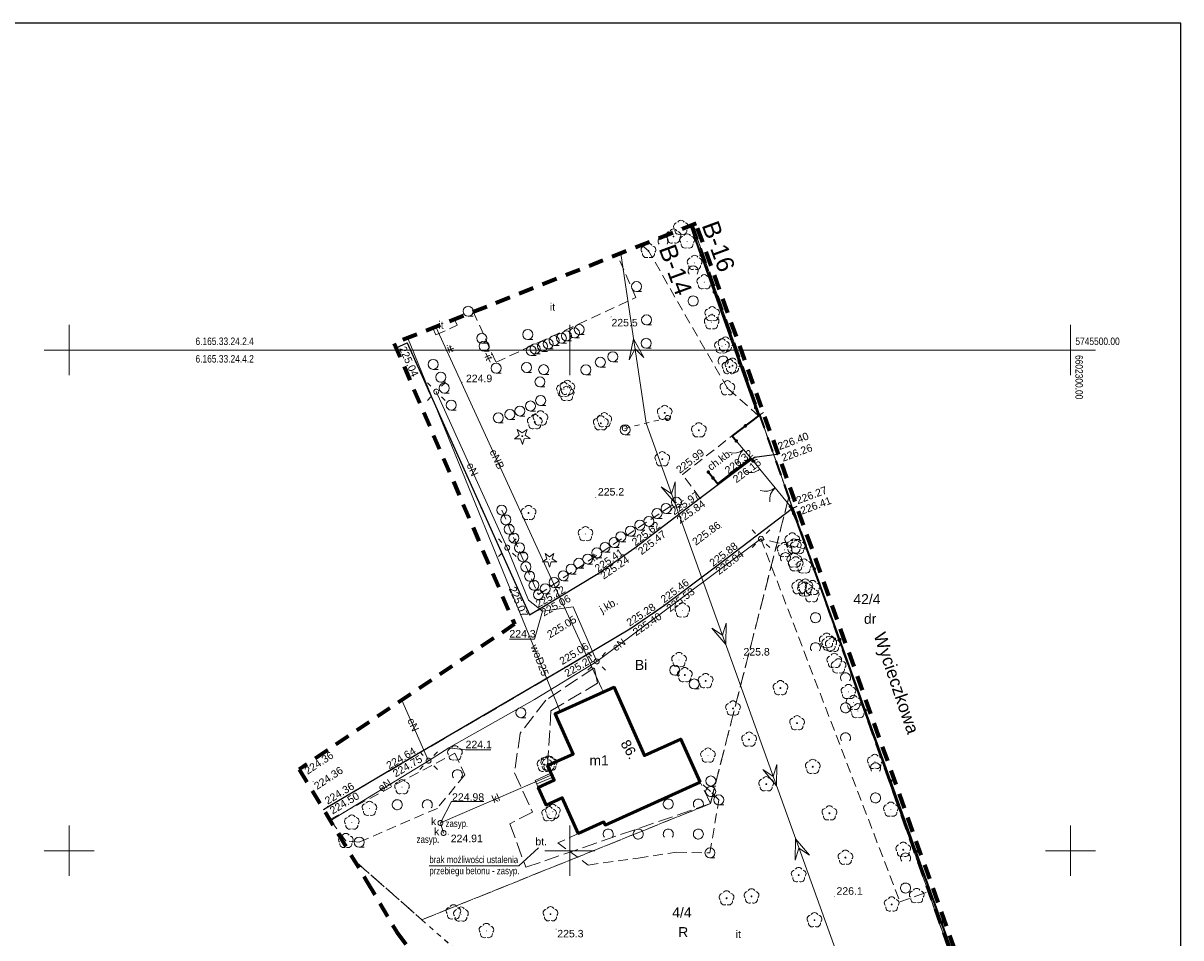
# Model space of a CAD drawing. Extents: x 6602101 to 6602311, y 5745384 to 5745533.
# Tile 3 of 3: x 6602195 to 6602311, y 5745441 to 5745533. Entities that reach past the tile are written whole.
import ezdxf
from ezdxf.enums import TextEntityAlignment as Align

# ---------------------------------------------------------------- set-up
doc = ezdxf.new("R2010")
doc.units = 0
for name, pattern in [('1', [0]), ('PRZER1-1', [1, 0.5, -0.5]), ('PRZER2-1', [1.5, 1, -0.5]), ('PRZER3-1', [2, 1.5, -0.5]), ('PRZER3-2', [2.5, 1.5, -1])]:
    doc.linetypes.add(name, pattern=pattern)
doc.layers.get('0').update_dxf_attribs({"linetype": 'CONTINUOUS'})
for name, color, linetype, lineweight in [('drzewo młode iglaste symbol', 140, 'CONTINUOUS', 18), ('drzewo młode liściaste symbol', 140, 'CONTINUOUS', 18), ('drzewo owocowe symbol', 230, 'CONTINUOUS', 18), ('GELULI_O', 7, 'CONTINUOUS', 18), ('GESBZO', 7, 'CONTINUOUS', 50), ('GESBZO_O', 7, 'CONTINUOUS', 50), ('GESDZI', 7, 'CONTINUOUS', 18), ('GESDZI_O', 7, 'CONTINUOUS', 18), ('GESJOB', 7, 'CONTINUOUS', 35), ('GESJOB_O', 7, 'CONTINUOUS', 35), ('GESKKL', 82, 'CONTINUOUS', 18), ('GESSCH', 7, 'CONTINUOUS', 18), ('GESUZY', 96, 'CONTINUOUS', 18), ('GESUZY_O', 96, 'CONTINUOUS', 18), ('GSLKBR', 7, 'CONTINUOUS', 18), ('GSLKFU', 7, 'CONTINUOUS', 18), ('GSLKOG', 7, 'CONTINUOUS', 35), ('GSLKRW', 7, 'CONTINUOUS', 25), ('GSLTZI', 7, 'CONTINUOUS', 18), ('GSLTZI_O', 7, 'CONTINUOUS', 18), ('GSPRDI', 96, 'CONTINUOUS', 18), ('GSPRDL', 96, 'CONTINUOUS', 18), ('GSPTZI_O', 7, 'CONTINUOUS', 18), ('GSPWPN', 7, 'CONTINUOUS', 13), ('GSPWPN_O', 7, 'CONTINUOUS', 13), ('GSPWPS', 7, 'CONTINUOUS', 13), ('GSPWPS_O', 7, 'CONTINUOUS', 13), ('GSSKOA', 7, 'CONTINUOUS', 18), ('GSSKOA_O', 7, 'CONTINUOUS', 18), ('GSSKOD', 7, 'CONTINUOUS', 18), ('GSSKOD_O', 7, 'CONTINUOUS', 18), ('GSSOTW', 7, 'CONTINUOUS', 18), ('GSSOTW_O', 7, 'CONTINUOUS', 18), ('GSSTZI', 7, 'CONTINUOUS', 18), ('GSSTZI_O', 7, 'CONTINUOUS', 18), ('GSSZAD', 7, 'CONTINUOUS', 18), ('GULEPR', 1, 'CONTINUOUS', 18), ('GULEPR_O', 1, 'CONTINUOUS', 18), ('GULKPR', 36, 'CONTINUOUS', 18), ('GULKPR_O', 36, 'CONTINUOUS', 18), ('GULWPR', 5, 'CONTINUOUS', 18), ('GULWPR_O', 5, 'CONTINUOUS', 18), ('GUPELA', 7, 'CONTINUOUS', 18), ('GUPISN', 7, 'CONTINUOUS', 18), ('GUPIWZ', 7, 'CONTINUOUS', 18), ('GUPIWZ_O', 7, 'CONTINUOUS', 18), ('GUPKSD', 36, 'CONTINUOUS', 18), ('GUPPRZ_O', 7, 'CONTINUOUS', 18), ('krzew symbol', 42, 'CONTINUOUS', 18), ('Podzial_sekcyjny_godla', 7, 'CONTINUOUS', 15), ('Podzial_sekcyjny_krzyze', 7, '1', 15), ('Podzial_sekcyjny_podstawowy', 7, '1', 15), ('zakres', 92, 'PRZER3-2', 100), ('zasyp.', 7, 'CONTINUOUS', 0)]:
    doc.layers.add(name, color=color, linetype=linetype, lineweight=lineweight)
doc.layers.add('ramka', color=255, linetype='CONTINUOUS', plot=False)
doc.styles.add('Arial', font='arial.ttf')

# ---------------------------------------------------------------- blocks, each defined once
blk = doc.blocks.new('D_GSPWPN1')
blk.add_hatch(color=0).paths.add_polyline_path([(-0.045, 0), (-0.043467, -0.011647), (-0.038971, -0.0225), (-0.03182, -0.03182), (-0.0225, -0.038971), (-0.011647, -0.043467), (0, -0.045), (0.011647, -0.043467), (0.0225, -0.038971), (0.03182, -0.03182), (0.038971, -0.0225), (0.043467, -0.011647), (0.045, 0), (0.043467, 0.011647), (0.038971, 0.0225), (0.03182, 0.03182), (0.0225, 0.038971), (0.011647, 0.043467), (0, 0.045), (-0.011647, 0.043467), (-0.0225, 0.038971), (-0.03182, 0.03182), (-0.038971, 0.0225), (-0.043467, 0.011647)])
blk = doc.blocks.new('D_GSPWPS1')
blk.add_hatch(color=0).paths.add_polyline_path([(-0.045, 0), (-0.043467, -0.011647), (-0.038971, -0.0225), (-0.03182, -0.03182), (-0.0225, -0.038971), (-0.011647, -0.043467), (0, -0.045), (0.011647, -0.043467), (0.0225, -0.038971), (0.03182, -0.03182), (0.038971, -0.0225), (0.043467, -0.011647), (0.045, 0), (0.043467, 0.011647), (0.038971, 0.0225), (0.03182, 0.03182), (0.0225, 0.038971), (0.011647, 0.043467), (0, 0.045), (-0.011647, 0.043467), (-0.0225, 0.038971), (-0.03182, 0.03182), (-0.038971, 0.0225), (-0.043467, 0.011647)])
blk = doc.blocks.new('D_GSPRDL1')
blk.add_hatch(color=0).paths.add_polyline_path([(0, -0.045), (0.013906, -0.042798), (0.02645, -0.036406), (0.036406, -0.02645), (0.042798, -0.013906), (0.045, 0), (0.042798, 0.013906), (0.036406, 0.02645), (0.02645, 0.036406), (0.013906, 0.042798), (0, 0.045), (-0.013906, 0.042798), (-0.02645, 0.036406), (-0.036406, 0.02645), (-0.042798, 0.013906), (-0.045, 0), (-0.042798, -0.013906), (-0.036406, -0.02645), (-0.02645, -0.036406), (-0.013906, -0.042798)])
at = {"color": 0}
for points in [[(-0.635969, -0.134326), (-0.70458, -0.024001), (-0.731429, 0.103115), (-0.713292, 0.231763), (-0.652348, 0.346501), (-0.55591, 0.433559), (-0.435555, 0.482485)], [(-0.324277, 0.563333), (-0.240553, 0.662679), (-0.127956, 0.727494), (0, 0.75), (0.127956, 0.727494), (0.240553, 0.662679), (0.324277, 0.563333)], [(0.435555, 0.482485), (0.55591, 0.433559), (0.652348, 0.346501), (0.713292, 0.231763), (0.731429, 0.103115), (0.70458, -0.024001), (0.635969, -0.134326)], [(-0.068773, -0.646351), (-0.194901, -0.677512), (-0.324092, -0.663766), (-0.440839, -0.606763), (-0.531129, -0.513345), (-0.584125, -0.394725), (-0.593465, -0.265141)], [(0.593465, -0.265141), (0.584125, -0.394725), (0.531129, -0.513345), (0.440839, -0.606763), (0.324092, -0.663766), (0.194901, -0.677512), (0.068773, -0.646351)]]:
    blk.add_lwpolyline(points, dxfattribs=at)
blk = doc.blocks.new('D_GSPRDI1')
blk.add_hatch(color=0).paths.add_polyline_path([(0, -0.045), (0.013906, -0.042798), (0.02645, -0.036406), (0.036406, -0.02645), (0.042798, -0.013906), (0.045, 0), (0.042798, 0.013906), (0.036406, 0.02645), (0.02645, 0.036406), (0.013906, 0.042798), (0, 0.045), (-0.013906, 0.042798), (-0.02645, 0.036406), (-0.036406, 0.02645), (-0.042798, 0.013906), (-0.045, 0), (-0.042798, -0.013906), (-0.036406, -0.02645), (-0.02645, -0.036406), (-0.013906, -0.042798)])
at = {"color": 0}
blk.add_lwpolyline([(0.272471, 0.088531), (0.713338, -0.231778), (0.168396, -0.231778), (0, -0.750048), (-0.168396, -0.231778), (-0.713338, -0.231778), (-0.272471, 0.088531), (-0.440867, 0.606801), (0, 0.286493), (0.440867, 0.606801)], close=True, dxfattribs=at)
blk = doc.blocks.new('D_GSSZAD1')
at = {"color": 0}
blk.add_lwpolyline([(0.5, 0), (0.490964, 0.094626), (0.464184, 0.185831), (0.420627, 0.27032), (0.361867, 0.34504), (0.290028, 0.407288), (0.207708, 0.454816), (0.117879, 0.485906), (0.023791, 0.499434), (-0.071157, 0.494911), (-0.163534, 0.4725), (-0.25, 0.433013), (-0.32743, 0.377875), (-0.393027, 0.309079), (-0.444418, 0.229113), (-0.479746, 0.140866), (-0.497736, 0.047528), (-0.497736, -0.047528), (-0.479746, -0.140866), (-0.444418, -0.229113), (-0.393027, -0.309079), (-0.32743, -0.377875), (-0.25, -0.433013), (-0.163534, -0.4725), (-0.071157, -0.494911), (0.023791, -0.499434), (0.117879, -0.485906), (0.207708, -0.454816), (0.290028, -0.407288), (0.361867, -0.34504), (0.420627, -0.27032), (0.464184, -0.185831), (0.490964, -0.094626)], close=True, dxfattribs=at)
blk = doc.blocks.new('D_GSSZAD2')
at = {"color": 0}
blk.add_lwpolyline([(-0.390312, -0.3125), (-0.445567, -0.226869), (-0.482312, -0.131814), (-0.49902, -0.031282), (-0.494998, 0.070549), (-0.470412, 0.169449), (-0.426283, 0.26131), (-0.364446, 0.342315), (-0.287468, 0.409099), (-0.198548, 0.458889), (-0.10138, 0.489614), (0, 0.5), (0.10138, 0.489614), (0.198548, 0.458889), (0.287468, 0.409099), (0.364446, 0.342315), (0.426283, 0.26131), (0.470412, 0.169449), (0.494998, 0.070549), (0.49902, -0.031282), (0.482312, -0.131814), (0.445567, -0.226869), (0.390312, -0.3125)], dxfattribs=at)
blk = doc.blocks.new('D_GUPIWZ1_1')
at = {"color": 0}
blk.add_lwpolyline([(0, 0.25), (0.064705, 0.241481), (0.125, 0.216506), (0.176777, 0.176777), (0.216506, 0.125), (0.241481, 0.064705), (0.25, 0), (0.241481, -0.064705), (0.216506, -0.125), (0.176777, -0.176777), (0.125, -0.216506), (0.064705, -0.241481), (0, -0.25), (-0.064705, -0.241481), (-0.125, -0.216506), (-0.176777, -0.176777), (-0.216506, -0.125), (-0.241481, -0.064705), (-0.25, 0), (-0.241481, 0.064705), (-0.216506, 0.125), (-0.176777, 0.176777), (-0.125, 0.216506), (-0.064705, 0.241481)], close=True, dxfattribs=at)
blk = doc.blocks.new('D_GUPISN1')
at = {"color": 0}
blk.add_lwpolyline([(0, 0.25), (0.064705, 0.241481), (0.125, 0.216506), (0.176777, 0.176777), (0.216506, 0.125), (0.241481, 0.064705), (0.25, 0), (0.241481, -0.064705), (0.216506, -0.125), (0.176777, -0.176777), (0.125, -0.216506), (0.064705, -0.241481), (0, -0.25), (-0.064705, -0.241481), (-0.125, -0.216506), (-0.176777, -0.176777), (-0.216506, -0.125), (-0.241481, -0.064705), (-0.25, 0), (-0.241481, 0.064705), (-0.216506, 0.125), (-0.176777, 0.176777), (-0.125, 0.216506), (-0.064705, 0.241481)], close=True, dxfattribs=at)
blk = doc.blocks.new('D_GUPKSD1_1')
at = {"color": 0}
blk.add_lwpolyline([(0, 0.25), (0.064705, 0.241481), (0.125, 0.216506), (0.176777, 0.176777), (0.216506, 0.125), (0.241481, 0.064705), (0.25, 0), (0.241481, -0.064705), (0.216506, -0.125), (0.176777, -0.176777), (0.125, -0.216506), (0.064705, -0.241481), (0, -0.25), (-0.064705, -0.241481), (-0.125, -0.216506), (-0.176777, -0.176777), (-0.216506, -0.125), (-0.241481, -0.064705), (-0.25, 0), (-0.241481, 0.064705), (-0.216506, 0.125), (-0.176777, 0.176777), (-0.125, 0.216506), (-0.064705, 0.241481)], close=True, dxfattribs=at)
blk = doc.blocks.new('D_GUPELA2')
blk.add_hatch(color=0).paths.add_polyline_path([(-0.001087, 0.044987), (0.011881, 0.043403), (0.021281, 0.03965), (0.030065, 0.033482), (0.038133, 0.023893), (0.043117, 0.012881), (0.044986, 0.001113), (0.044323, -0.007777), (0.040557, -0.019497), (0.033417, -0.030138), (0.024849, -0.037517), (0.013788, -0.042836), (0.002013, -0.044955), (-0.00982, -0.043916), (-0.020466, -0.040077), (-0.029541, -0.033946), (-0.036867, -0.025804), (-0.04187, -0.01649), (-0.04461, -0.005909), (-0.044532, 0.006476), (-0.041285, 0.017903), (-0.034764, 0.028574), (-0.024479, 0.03776), (-0.013449, 0.042943)])
at = {"color": 0}
for points in [[(-0.883883, 0.883883), (-0.53033, 0.53033)], [(0.883883, 0.883883), (0.53033, 0.53033)], [(-0.883883, -0.883883), (-0.53033, -0.53033)], [(0.883883, -0.883883), (0.53033, -0.53033)]]:
    blk.add_lwpolyline(points, dxfattribs=at)
blk = doc.blocks.new('D_GUPELA1')
at = {"color": 0}
blk.add_lwpolyline([(0, 0.25), (0.064705, 0.241481), (0.125, 0.216506), (0.176777, 0.176777), (0.216506, 0.125), (0.241481, 0.064705), (0.25, 0), (0.241481, -0.064705), (0.216506, -0.125), (0.176777, -0.176777), (0.125, -0.216506), (0.064705, -0.241481), (0, -0.25), (-0.064705, -0.241481), (-0.125, -0.216506), (-0.176777, -0.176777), (-0.216506, -0.125), (-0.241481, -0.064705), (-0.25, 0), (-0.241481, 0.064705), (-0.216506, 0.125), (-0.176777, 0.176777), (-0.125, 0.216506), (-0.064705, 0.241481)], close=True, dxfattribs=at)
blk = doc.blocks.new('D_GSLKOG1')
blk.add_hatch(color=0).paths.add_polyline_path([(-0.175, 0), (-0.169037, -0.045293), (-0.151554, -0.0875), (-0.123744, -0.123744), (-0.0875, -0.151554), (-0.045293, -0.169037), (0, -0.175), (0.045293, -0.169037), (0.0875, -0.151554), (0.123744, -0.123744), (0.151554, -0.0875), (0.169037, -0.045293), (0.175, 0), (0.169037, 0.045293), (0.151554, 0.0875), (0.123744, 0.123744), (0.0875, 0.151554), (0.045293, 0.169037), (0, 0.175), (-0.045293, 0.169037), (-0.0875, 0.151554), (-0.123744, 0.123744), (-0.151554, 0.0875), (-0.169037, 0.045293)])
blk = doc.blocks.new('D_GSLKBR1')
at = {"color": 0}
for points in [[(1.299038, 0.75), (1.06066, 0.43934), (0.75, 0.200962), (0.388229, 0.051111), (0, 0)], [(0, 0), (0.388229, -0.051111), (0.75, -0.200962), (1.06066, -0.43934), (1.299038, -0.75)]]:
    blk.add_lwpolyline(points, dxfattribs=at)
blk = doc.blocks.new('D_KOLO')
blk.add_hatch(color=0).paths.add_polyline_path([(-0.175, 0), (-0.169037, -0.045293), (-0.151554, -0.0875), (-0.123744, -0.123744), (-0.0875, -0.151554), (-0.045293, -0.169037), (0, -0.175), (0.045293, -0.169037), (0.0875, -0.151554), (0.123744, -0.123744), (0.151554, -0.0875), (0.169037, -0.045293), (0.175, 0), (0.169037, 0.045293), (0.151554, 0.0875), (0.123744, 0.123744), (0.0875, 0.151554), (0.045293, 0.169037), (0, 0.175), (-0.045293, 0.169037), (-0.0875, 0.151554), (-0.123744, 0.123744), (-0.151554, 0.0875), (-0.169037, 0.045293)])
blk = doc.blocks.new('D_GSLKFU1')
at = {"color": 0}
blk.add_lwpolyline([(0, 0), (-0.012833, -0.195789), (-0.051111, -0.388229), (-0.114181, -0.574025), (-0.200962, -0.75), (-0.30997, -0.913142), (-0.43934, -1.06066), (-0.586858, -1.19003), (-0.75, -1.299038)], dxfattribs=at)
blk = doc.blocks.new('D_SUEP3')
at = {"color": 0}
blk.add_lwpolyline([(0, 0), (-1, -0.75), (1, 0), (-1, 0.75)], close=True, dxfattribs=at)
blk = doc.blocks.new('DLI')
at = {"linetype": 'Continuous'}
h = blk.add_hatch(color=256, dxfattribs=at)
h.dxf.hatch_style = 1
edge = h.paths.add_edge_path()
edge.add_arc((0, 0), 0.045, 0, 360)
blk.add_circle((0, 0), 0.045, dxfattribs=at)
for centre, start, end in [((-0.36, 0.12), 102.1445, 221.86), ((0, 0.38), 30.1401, 149.8599), ((0.36, 0.12), 318.14, 77.8555), ((-0.22, -0.3), 174.1482, 293.8542), ((0.22, -0.3), 246.1458, 5.8518)]:
    blk.add_arc(centre, 0.375, start, end, dxfattribs=at)
blk = doc.blocks.new('DIG')
h = blk.add_hatch(color=256)
h.dxf.hatch_style = 1
edge = h.paths.add_edge_path()
edge.add_arc((0, 0), 0.045, 0, 360)
at = {"linetype": 'Continuous'}
for p, q in [((-0.78225, -0.26495), (-0.3012, 0.09375)), ((-0.3012, 0.09375), (-0.4937, 0.6621)), ((-0.4937, 0.6621), (-0.0039, 0.31545)), ((-0.0039, 0.31545), (0.4771, 0.67415)), ((0.4771, 0.67415), (0.2988, 0.1012)), ((0.2988, 0.1012), (0.7886, -0.24545)), ((-0.18225, -0.2575), (-0.78225, -0.26495)), ((0.01025, -0.82585), (-0.18225, -0.2575)), ((0.1886, -0.2529), (0.01025, -0.82585)), ((0.7886, -0.24545), (0.1886, -0.2529))]:
    blk.add_line(p, q, dxfattribs=at)
blk.add_circle((0, 0), 0.045, dxfattribs=at)
blk = doc.blocks.new('LZA1')
at = {"linetype": 'Continuous'}
blk.add_line((0, -0.5), (0.5, -0.5), dxfattribs=at)
blk.add_circle((0, 0), 0.5, dxfattribs=at)

msp = doc.modelspace()

# ---------------------------------------------------------------- linework, layer by layer
at = {"layer": 'GESBZO', "color": 18, "linetype": 'Continuous', "lineweight": 50, "elevation": 10.18}
msp.add_lwpolyline([(6602263.03, 5745456.86), (6602253.54, 5745452.56), (6602253.4, 5745452.88), (6602250.85, 5745451.72), (6602249.24, 5745455.28), (6602247.64, 5745454.56), (6602246.85, 5745456.32), (6602248.44, 5745457.03), (6602247.78, 5745458.51), (6602250.35, 5745459.64), (6602248.53, 5745463.68), (6602254.43, 5745466.32), (6602257.45, 5745459.5), (6602261.09, 5745461.15)], close=True, dxfattribs=at)
at = {"layer": 'GESDZI', "color": 7, "linetype": 'Continuous', "lineweight": 18, "elevation": 10.22}
for points in [[(6602295.45, 5745418.66), (6602262.24, 5745512.49)], [(6602262.24, 5745512.49), (6602295.45, 5745418.66)]]:
    msp.add_lwpolyline(points, dxfattribs=at)
at = {"layer": 'GESJOB', "color": 7, "linetype": 'PRZER3-2', "lineweight": 35, "elevation": 10.22}
msp.add_lwpolyline([(6602262.24, 5745512.49), (6602295.45, 5745418.66)], dxfattribs=at)
at = {"layer": 'GESKKL', "color": 82, "linetype": 'PRZER3-1', "lineweight": 18, "elevation": 10.06}
msp.add_lwpolyline([(6602228.56, 5745448.87), (6602228.61, 5745448.92), (6602235.22, 5745443.1), (6602264.04, 5745454.7), (6602271.87, 5745485.27), (6602295.45, 5745418.66)], dxfattribs=at)
at = {"layer": 'GESSCH', "color": 7, "linetype": 'Continuous', "lineweight": 18, "elevation": 10.18}
msp.add_lwpolyline([(6602246.85, 5745456.32), (6602248.44, 5745457.03), (6602248.12, 5745457.75), (6602246.55, 5745457.02)], close=True, dxfattribs=at)
msp.add_lwpolyline([(6602248.3, 5745457.35), (6602246.7, 5745456.67)], dxfattribs=at)
at = {"layer": 'GESUZY', "color": 96, "linetype": 'PRZER1-1', "lineweight": 18, "elevation": 10.08}
for points in [[(6602262.24, 5745512.49), (6602271.87, 5745485.27), (6602264.04, 5745454.7), (6602235.22, 5745443.1), (6602228.61, 5745448.92), (6602228.56, 5745448.87)], [(6602295.45, 5745418.66), (6602271.87, 5745485.27), (6602262.24, 5745512.49)], [(6602265.7, 5745405), (6602263.64, 5745408.4), (6602247.61, 5745432.19), (6602235.22, 5745443.1), (6602264.04, 5745454.7), (6602271.87, 5745485.27), (6602295.45, 5745418.66)], [(6602228.56, 5745448.87), (6602228.61, 5745448.92), (6602235.22, 5745443.1), (6602247.61, 5745432.19), (6602263.64, 5745408.4), (6602265.7, 5745405)]]:
    msp.add_lwpolyline(points, dxfattribs=at)
at = {"layer": 'GSLKBR', "color": 7, "linetype": 'Continuous', "lineweight": 18, "elevation": 10.18}
for points in [[(6602266.63, 5745490.92), (6602268.07, 5745489.19)], [(6602268.97, 5745488.09), (6602272.04, 5745484.39)]]:
    msp.add_lwpolyline(points, dxfattribs=at)
at = {"layer": 'GSLKFU', "color": 7, "linetype": 'Continuous', "lineweight": 18, "elevation": 10.18}
msp.add_lwpolyline([(6602268.3, 5745488.92), (6602268.97, 5745488.09)], dxfattribs=at)
at = {"layer": 'GSLKOG', "color": 7, "linetype": 'Continuous', "lineweight": 35, "elevation": 10.18}
for points in [[(6602263.12, 5745509.47), (6602262.09, 5745512.43)], [(6602263.12, 5745509.47), (6602268.26, 5745495.05), (6602268.86, 5745493.44), (6602266.21, 5745491.43), (6602266.63, 5745490.92)], [(6602263.84, 5745487.81), (6602264.77, 5745486.64), (6602268.07, 5745489.19), (6602268.3, 5745488.92)], [(6602295.7, 5745418.78), (6602288.85, 5745438.03), (6602272.69, 5745482.95), (6602272.04, 5745484.39)]]:
    msp.add_lwpolyline(points, dxfattribs=at)
at = {"layer": 'GSLKRW', "color": 7, "linetype": 'Continuous', "lineweight": 25, "elevation": 10.18}
for points in [[(6602232.65, 5745500.23), (6602233.74, 5745500.72), (6602245.97, 5745473.56), (6602246.86, 5745474.1), (6602252.85, 5745477.67), (6602256.48, 5745480.23), (6602263, 5745485.2), (6602268.46, 5745489.31), (6602270.68, 5745489.6), (6602270.81, 5745489.65)], [(6602272.69, 5745484.36), (6602272.25, 5745484.19), (6602264.28, 5745478.11), (6602259.45, 5745474.49), (6602256.15, 5745472.21), (6602249.57, 5745468.28), (6602234.9, 5745459.69), (6602225.82, 5745454.34), (6602225.4, 5745454.09)]]:
    msp.add_lwpolyline(points, dxfattribs=at)
at = {"layer": 'GSLTZI', "color": 7, "linetype": 'PRZER2-1', "lineweight": 18, "elevation": 10.1}
for points in [[(6602237.64, 5745499.93), (6602238.43, 5745500.2)], [(6602241.63, 5745499.69), (6602242.03, 5745498.79)], [(6602243.2, 5745484.02), (6602246.86, 5745475.57), (6602260.65, 5745484.8)]]:
    msp.add_lwpolyline(points, dxfattribs=at)
at = {"layer": 'GSSKOA', "color": 7, "linetype": 'PRZER3-1', "lineweight": 18, "elevation": 10.18}
for points in [[(6602232.65, 5745500.23), (6602233.74, 5745500.72), (6602245.97, 5745473.56), (6602246.86, 5745474.1), (6602252.85, 5745477.67), (6602256.48, 5745480.23), (6602263, 5745485.2), (6602268.46, 5745489.31), (6602270.68, 5745489.6), (6602270.81, 5745489.65)], [(6602272.69, 5745484.36), (6602272.25, 5745484.19), (6602264.28, 5745478.11), (6602259.45, 5745474.49), (6602256.15, 5745472.21), (6602249.57, 5745468.28), (6602234.9, 5745459.69), (6602225.82, 5745454.34), (6602225.4, 5745454.09)]]:
    msp.add_lwpolyline(points, dxfattribs=at)
at = {"layer": 'GSSKOD', "color": 7, "linetype": 'PRZER2-1', "lineweight": 18, "elevation": 10.18}
msp.add_lwpolyline([(6602270.81, 5745489.65), (6602270.68, 5745489.6), (6602268.46, 5745489.31), (6602263, 5745485.2), (6602261.26, 5745487.58), (6602266.21, 5745491.43), (6602268.86, 5745493.44), (6602269.34, 5745493.75)], dxfattribs=at)
at = {"layer": 'GSSOTW', "color": 7, "linetype": 'PRZER3-1', "lineweight": 18, "elevation": 10.18}
msp.add_lwpolyline([(6602252.45, 5745468.26), (6602247.6, 5745465.03), (6602245.04, 5745461.71), (6602244.48, 5745457.77), (6602246.28, 5745453.85), (6602244.02, 5745452.69), (6602245.61, 5745448.34), (6602264.04, 5745454.7), (6602263.03, 5745456.86), (6602253.54, 5745452.56), (6602253.4, 5745452.88), (6602250.85, 5745451.72), (6602249.24, 5745455.28), (6602247.64, 5745454.56), (6602246.85, 5745456.32), (6602246.55, 5745457.02), (6602248.12, 5745457.75), (6602247.78, 5745458.51), (6602248.12, 5745463.97), (6602252.78, 5745466.73)], close=True, dxfattribs=at)
at = {"layer": 'GSSTZI', "color": 7, "linetype": 'PRZER2-1', "lineweight": 18, "elevation": 10.1}
for points in [[(6602240.35, 5745503.85), (6602242.63, 5745498.78), (6602256.61, 5745505.25), (6602254.75, 5745509.51)], [(6602236.31, 5745502.19), (6602236.63, 5745501.51), (6602238.75, 5745502.47), (6602238.49, 5745503.05)]]:
    msp.add_lwpolyline(points, dxfattribs=at)
at = {"layer": 'GSSZAD', "color": 7, "linetype": 'PRZER2-1', "lineweight": 18, "elevation": 10.1}
msp.add_lwpolyline([(6602262.09, 5745512.43), (6602263.12, 5745509.47), (6602268.26, 5745495.05), (6602268.86, 5745493.44), (6602265.74, 5745496.19), (6602257.86, 5745509.9), (6602257.18, 5745510.48)], dxfattribs=at)
for points in [[(6602273.72, 5745480.08), (6602272.38, 5745480.39), (6602269.09, 5745481.15), (6602282.98, 5745444.89), (6602284.65, 5745445.48), (6602286, 5745445.96)], [(6602238.53, 5745459.73), (6602239.5, 5745457.56), (6602236.77, 5745454.23), (6602228.96, 5745450.85), (6602227.63, 5745450.98), (6602226.04, 5745453.12)], [(6602264.88, 5745455.07), (6602264.07, 5745455.92), (6602263.03, 5745456.86), (6602253.54, 5745452.56), (6602253.4, 5745452.88), (6602250.85, 5745451.72), (6602248.81, 5745450.77), (6602251.85, 5745448.57), (6602256.83, 5745449.27), (6602260.7, 5745449.86), (6602264, 5745449.78)]]:
    msp.add_lwpolyline(points, close=True, dxfattribs=at)
at = {"layer": 'GULEPR', "color": 1, "linetype": 'Continuous', "lineweight": 18, "elevation": 10.14}
for points in [[(6602255.1, 5745509.65), (6602257.63, 5745492.7), (6602285.58, 5745414.95), (6602285.83, 5745414.24)], [(6602253.35, 5745465.84), (6602253.17, 5745466.22), (6602236.61, 5745502.31)], [(6602252.69, 5745468.9), (6602250.33, 5745474.36), (6602247.29, 5745473.92), (6602245.89, 5745475.02), (6602243.75, 5745480.26), (6602236.66, 5745495.85)], [(6602269.09, 5745481.15), (6602252.69, 5745468.9), (6602246.47, 5745465.11), (6602237.92, 5745460.28), (6602235.89, 5745458.99), (6602226.06, 5745452.98)], [(6602235.89, 5745458.99), (6602233.21, 5745465.02)]]:
    msp.add_lwpolyline(points, dxfattribs=at)
at = {"layer": 'GULKPR', "color": 36, "linetype": 'Continuous', "lineweight": 18, "elevation": 10.14}
msp.add_lwpolyline([(6602248.21, 5745457.56), (6602237.08, 5745452.77), (6602237.39, 5745451.76)], dxfattribs=at)
at = {"layer": 'GULWPR', "color": 5, "linetype": 'Continuous', "lineweight": 18, "elevation": 10.14}
msp.add_lwpolyline([(6602249.05, 5745463.91), (6602233.82, 5745501.2)], dxfattribs=at)
at = {"layer": 'GUPISN', "color": 7, "linetype": 'PRZER1-1', "lineweight": 18, "elevation": 10.16}
msp.add_lwpolyline([(6602255.49, 5745492.18), (6602259.77, 5745493.21)], dxfattribs=at)
at = {"layer": 'GUPPRZ_O', "color": 1, "linetype": 'Continuous', "lineweight": 13, "elevation": 10.8, "flags": 128}
for points in [[(6602247.29, 5745473.92), (6602246.49, 5745471.12), (6602243.97, 5745471.12)], [(6602237.92, 5745460.28), (6602239.59, 5745460.06), (6602242.11, 5745460.06)]]:
    msp.add_lwpolyline(points, dxfattribs=at)
at = {"layer": 'GUPPRZ_O', "color": 36, "linetype": 'Continuous', "lineweight": 13}
msp.add_lwpolyline([(6602241.4, 5745454.9), (6602238.2, 5745454.9), (6602237.08, 5745452.77)], dxfattribs=at)
at = {"layer": 'Podzial_sekcyjny_krzyze'}
for p, q in [((6602200, 5745497.5), (6602200, 5745502.5)), ((6602250, 5745497.5), (6602250, 5745502.5)), ((6602300, 5745497.5), (6602300, 5745502.5)), ((6602197.5, 5745500), (6602202.5, 5745500)), ((6602247.5, 5745500), (6602252.5, 5745500)), ((6602297.5, 5745500), (6602302.5, 5745500)), ((6602200, 5745447.5), (6602200, 5745452.5)), ((6602250, 5745447.5), (6602250, 5745452.5)), ((6602300, 5745447.5), (6602300, 5745452.5)), ((6602197.5, 5745450), (6602202.5, 5745450)), ((6602247.5, 5745450), (6602252.5, 5745450)), ((6602297.5, 5745450), (6602302.5, 5745450))]:
    msp.add_line(p, q, dxfattribs=at)
at = {"layer": 'Podzial_sekcyjny_podstawowy'}
msp.add_lwpolyline([(6602200, 5745500), (6602300, 5745500)], dxfattribs=at)
at = {"layer": 'ramka'}
msp.add_lwpolyline([(6602101.03, 5745384.14), (6602311.03, 5745384.14), (6602311.03, 5745532.64), (6602101.03, 5745532.64)], close=True, dxfattribs=at)
at = {"layer": 'zakres', "lineweight": 70, "elevation": 10.04}
msp.add_lwpolyline([(6602296.03, 5745418.93), (6602262.61, 5745512.63), (6602232.46, 5745500.66), (6602244.48, 5745472.61), (6602222.96, 5745458.12), (6602229.77, 5745446.87), (6602232.71, 5745441.86), (6602262.46, 5745403.51)], close=True, dxfattribs=at)
at = {"layer": 'zasyp.', "color": 7, "linetype": 'Continuous', "lineweight": 13}
msp.add_lwpolyline([(6602235.97, 5745448.48), (6602244.9, 5745448.48), (6602246.86, 5745450.27)], dxfattribs=at)

# ---------------------------------------------------------------- block references
at = {"layer": 'drzewo młode iglaste symbol'}
msp.add_blockref('DIG', (6602245.25, 5745491.4), dxfattribs=at)
at = {"layer": 'drzewo młode liściaste symbol'}
for p in [(6602260.36, 5745511.34), (6602257.86, 5745509.9), (6602265.95, 5745498.3), (6602266.25, 5745498.44), (6602265.74, 5745496.19), (6602259.48, 5745493.73), (6602246.5, 5745492.81), (6602247.07, 5745493.18), (6602253.1, 5745492.69), (6602262.89, 5745491.99), (6602259.24, 5745489.1), (6602245.88, 5745483.73), (6602272.22, 5745480.99), (6602261.49, 5745467.54), (6602263.57, 5745466.95), (6602247.48, 5745458.58), (6602265.66, 5745445.25), (6602268.15, 5745445.44), (6602282.15, 5745444.64)]:
    msp.add_blockref('DLI', p, dxfattribs=at)
at = {"layer": 'drzewo owocowe symbol'}
for p in [(6602271.04, 5745466.24), (6602266.3, 5745464.21), (6602272.7, 5745462.74), (6602267.91, 5745461.1), (6602274.27, 5745458.38), (6602269.62, 5745456.64), (6602275.93, 5745453.74), (6602283.31, 5745450.1), (6602277.53, 5745449.31), (6602272.86, 5745447.57), (6602248.07, 5745443.66), (6602274.44, 5745443.06)]:
    msp.add_blockref('DLI', p, dxfattribs=at)
at = {"layer": 'GSLKBR', "color": 7, "linetype": 'Continuous', "lineweight": 18}
for p, rotation in [((6602267.35, 5745490.05, 10.18), 219.7729796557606), ((6602270.5, 5745486.24, 10.18), 219.6835030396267)]:
    msp.add_blockref('D_GSLKBR1', p, dxfattribs=dict(at, rotation=rotation))
at = {"layer": 'GSLKFU', "color": 7, "linetype": 'Continuous', "lineweight": 18, "rotation": 308.9114718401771}
msp.add_blockref('D_GSLKFU1', (6602268.97, 5745488.09, 10.18), dxfattribs=at)
at = {"layer": 'GSLKOG', "color": 7, "linetype": 'Continuous', "lineweight": 35}
for name, p, rotation in [('D_GSLKOG1', (6602263.12, 5745509.47, 10.18), 109.1060482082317), ('D_GSLKOG1', (6602263.12, 5745509.47, 10.18), 289.6185775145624), ('D_KOLO', (6602264.43, 5745505.79, 10.18), 289.6185775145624), ('D_KOLO', (6602264.43, 5745505.79, 10.18), 289.6185775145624), ('D_KOLO', (6602266.95, 5745498.73, 10.18), 289.6185775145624), ('D_KOLO', (6602266.95, 5745498.73, 10.18), 289.6185775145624), ('D_KOLO', (6602268.56, 5745494.25, 10.18), 290.438955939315), ('D_KOLO', (6602268.56, 5745494.25, 10.18), 290.438955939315), ('D_KOLO', (6602267.54, 5745492.43, 10.18), 217.1799740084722), ('D_KOLO', (6602267.54, 5745492.43, 10.18), 217.1799740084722), ('D_GSLKOG1', (6602266.63, 5745490.92, 10.18), 309.4724598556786), ('D_GSLKOG1', (6602268.3, 5745488.92, 10.18), 310.4260786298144), ('D_GSLKOG1', (6602263.84, 5745487.81, 10.18), 308.4801982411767), ('D_KOLO', (6602264.3, 5745487.22, 10.18), 308.4801982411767), ('D_KOLO', (6602264.3, 5745487.22, 10.18), 308.4801982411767), ('D_KOLO', (6602266.42, 5745487.92, 10.18), 37.69424046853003), ('D_KOLO', (6602266.42, 5745487.92, 10.18), 37.69424046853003), ('D_GSLKOG1', (6602272.04, 5745484.39, 10.18), 114.2938876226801), ('D_KOLO', (6602272.37, 5745483.67, 10.18), 114.2938876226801), ('D_KOLO', (6602272.37, 5745483.67, 10.18), 114.2938876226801), ('D_KOLO', (6602274.42, 5745478.13, 10.18), 109.7862286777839), ('D_KOLO', (6602274.42, 5745478.13, 10.18), 109.7862286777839), ('D_KOLO', (6602276.96, 5745471.08, 10.18), 109.7862286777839), ('D_KOLO', (6602276.96, 5745471.08, 10.18), 109.7862286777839), ('D_KOLO', (6602279.5, 5745464.02, 10.18), 109.7862286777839), ('D_KOLO', (6602279.5, 5745464.02, 10.18), 109.7862286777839), ('D_KOLO', (6602282.04, 5745456.96, 10.18), 109.7862286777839), ('D_KOLO', (6602282.04, 5745456.96, 10.18), 109.7862286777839), ('D_KOLO', (6602284.58, 5745449.9, 10.18), 109.7862286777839), ('D_KOLO', (6602284.58, 5745449.9, 10.18), 109.7862286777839), ('D_KOLO', (6602287.12, 5745442.85, 10.18), 109.7862286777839), ('D_KOLO', (6602287.12, 5745442.85, 10.18), 109.7862286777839)]:
    msp.add_blockref(name, p, dxfattribs=dict(at, rotation=rotation))
at = {"layer": 'GSPRDI', "color": 96, "linetype": 'Continuous', "lineweight": 18}
msp.add_blockref('D_GSPRDI1', (6602247.98, 5745479.07, 10.12), dxfattribs=at)
at = {"layer": 'GSPRDL', "color": 96, "linetype": 'Continuous', "lineweight": 18}
for p in [(6602261.1, 5745512.22, 10.12), (6602261.72, 5745510.86, 10.12), (6602262.47, 5745508.71, 10.12), (6602263.43, 5745506.78, 10.12), (6602264.17, 5745502.78, 10.12), (6602264.22, 5745503.6, 10.12), (6602265.2, 5745500.38, 10.12), (6602265.55, 5745500.56, 10.12), (6602249.41, 5745496.04, 10.12), (6602249.69, 5745495.64, 10.12), (6602249.76, 5745496.23, 10.12), (6602253.45, 5745493.01, 10.12), (6602251.57, 5745481.63, 10.12), (6602271.45, 5745480.04, 10.12), (6602272.38, 5745480.39, 10.12), (6602272.77, 5745480.34, 10.12), (6602272.42, 5745478.99, 10.12), (6602272.57, 5745478.61, 10.12), (6602273.4, 5745478.4, 10.12), (6602272.91, 5745476.32, 10.12), (6602273.48, 5745476.1, 10.12), (6602273.53, 5745476.39, 10.12), (6602274.24, 5745476.25, 10.12), (6602274.16, 5745475.53, 10.12), (6602261.24, 5745474.01, 10.12), (6602275.66, 5745470.98, 10.12), (6602275.92, 5745470.68, 10.12), (6602276.26, 5745470.56, 10.12), (6602260.91, 5745469.05, 10.12), (6602276.42, 5745468.96, 10.12), (6602276.85, 5745468.42, 10.12), (6602277.83, 5745465.86, 10.12), (6602278.34, 5745464.78, 10.12), (6602278.77, 5745463.95, 10.12), (6602238.53, 5745459.73, 10.12), (6602247.84, 5745458.72, 10.12), (6602248.01, 5745458.69, 10.12), (6602263.8, 5745459.52, 10.12), (6602280.47, 5745458.88, 10.12), (6602233.24, 5745456.35, 10.12), (6602229.99, 5745454.2, 10.12), (6602282.07, 5745454.11, 10.12), (6602247.93, 5745453.66, 10.12), (6602248.31, 5745453.89, 10.12), (6602228.23, 5745452.82, 10.12), (6602227.63, 5745450.98, 10.12), (6602284.65, 5745445.48, 10.12), (6602238.38, 5745443.85, 10.12), (6602239.13, 5745443.63, 10.12), (6602241.67, 5745441.99, 10.12)]:
    msp.add_blockref('D_GSPRDL1', p, dxfattribs=at)
at = {"layer": 'GSPWPN', "color": 7, "linetype": 'Continuous', "lineweight": 13}
for p in [(6602254.13, 5745503.31, 10.08), (6602239.26, 5745496.78, 10.08), (6602252.59, 5745485.28, 10.08), (6602267.34, 5745469.2, 10.08), (6602276.46, 5745445.44, 10.08), (6602248.63, 5745442.17, 10.08)]:
    msp.add_blockref('D_GSPWPN1', p, dxfattribs=at)
at = {"layer": 'GSPWPS', "color": 7, "linetype": 'Continuous', "lineweight": 13}
for p in [(6602233.74, 5745500.72, 10.08), (6602270.71, 5745489.65, 10.08), (6602270.76, 5745489.52, 10.08), (6602268.5, 5745489.23, 10.08), (6602268.52, 5745489.33, 10.08), (6602261.26, 5745487.58, 10.08), (6602263, 5745485.2, 10.08), (6602263.09, 5745485.14, 10.08), (6602272.25, 5745484.19, 10.08), (6602272.34, 5745484.1, 10.08), (6602265.14, 5745482.27, 10.08), (6602256.48, 5745480.23, 10.08), (6602266.81, 5745480.16, 10.08), (6602256.63, 5745480.14, 10.08), (6602266.87, 5745480.09, 10.08), (6602252.85, 5745477.67, 10.08), (6602252.9, 5745477.6, 10.08), (6602259.4, 5745474.58, 10.08), (6602259.45, 5745474.5, 10.08), (6602245.97, 5745473.56, 10.08), (6602246.86, 5745474.1, 10.08), (6602246.91, 5745474.01, 10.08), (6602256.02, 5745472.23, 10.08), (6602256.06, 5745472.16, 10.08), (6602247.96, 5745471.13, 10.08), (6602249.53, 5745468.37, 10.08), (6602249.57, 5745468.28, 10.08), (6602234.8, 5745459.75, 10.08), (6602234.84, 5745459.66, 10.08), (6602223.42, 5745458.32, 10.08), (6602224.36, 5745456.93, 10.08), (6602225.79, 5745454.42, 10.08), (6602225.82, 5745454.34, 10.08), (6602237.86, 5745451.64, 10.08)]:
    msp.add_blockref('D_GSPWPS1', p, dxfattribs=at)
at = {"layer": 'GSSZAD', "color": 7, "linetype": 'Continuous', "lineweight": 18}
for name, p in [('D_GSSZAD2', (6602259.32, 5745510.9, 10.1)), ('D_GSSZAD2', (6602262.32, 5745507.9, 10.1)), ('D_GSSZAD1', (6602262.32, 5745504.9, 10.1)), ('D_GSSZAD2', (6602265.32, 5745498.9, 10.1)), ('D_GSSZAD2', (6602271.54, 5745479.27, 10.1)), ('D_GSSZAD1', (6602274.54, 5745473.27, 10.1)), ('D_GSSZAD2', (6602274.54, 5745470.27, 10.1)), ('D_GSSZAD2', (6602277.54, 5745467.27, 10.1)), ('D_GSSZAD1', (6602277.54, 5745464.27, 10.1)), ('D_GSSZAD2', (6602277.54, 5745461.27, 10.1)), ('D_GSSZAD2', (6602280.54, 5745458.27, 10.1)), ('D_GSSZAD2', (6602238.77, 5745457.59, 10.1)), ('D_GSSZAD1', (6602232.77, 5745454.59, 10.1)), ('D_GSSZAD2', (6602235.77, 5745454.59, 10.1)), ('D_GSSZAD1', (6602259.84, 5745454.66, 10.1)), ('D_GSSZAD2', (6602262.84, 5745454.66, 10.1)), ('D_GSSZAD1', (6602280.54, 5745455.27, 10.1)), ('D_GSSZAD2', (6602253.84, 5745451.66, 10.1)), ('D_GSSZAD1', (6602256.84, 5745451.66, 10.1)), ('D_GSSZAD2', (6602259.84, 5745451.66, 10.1)), ('D_GSSZAD1', (6602262.84, 5745451.66, 10.1)), ('D_GSSZAD2', (6602283.54, 5745449.27, 10.1)), ('D_GSSZAD1', (6602283.54, 5745446.27, 10.1))]:
    msp.add_blockref(name, p, dxfattribs=at)
at = {"layer": 'GULEPR', "color": 1, "linetype": 'Continuous', "lineweight": 18}
for p, rotation in [((6602256.52, 5745500.12, 10.14), 98.49561498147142), ((6602260.17, 5745485.64, 10.14), 289.7727770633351), ((6602265.24, 5745471.53, 10.14), 289.7727770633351), ((6602270.32, 5745457.41, 10.14), 289.7727770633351), ((6602272.89, 5745450.24, 10.14), 109.7727770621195)]:
    msp.add_blockref('D_SUEP3', p, dxfattribs=dict(at, rotation=rotation))
at = {"layer": 'GUPELA', "color": 7, "linetype": 'Continuous', "lineweight": 18}
for name, p in [('D_GUPELA2', (6602236.66, 5745495.85, 10.15)), ('D_GUPELA1', (6602236.66, 5745495.85, 10.16)), ('D_GUPELA2', (6602269.09, 5745481.15, 10.15)), ('D_GUPELA1', (6602269.09, 5745481.15, 10.16)), ('D_GUPELA2', (6602243.75, 5745480.26, 10.15)), ('D_GUPELA1', (6602243.75, 5745480.26, 10.16)), ('D_GUPELA2', (6602252.69, 5745468.9, 10.15)), ('D_GUPELA1', (6602252.69, 5745468.9, 10.16)), ('D_GUPELA2', (6602235.89, 5745458.99, 10.15)), ('D_GUPELA1', (6602235.89, 5745458.99, 10.16))]:
    msp.add_blockref(name, p, dxfattribs=at)
at = {"layer": 'GUPISN', "color": 7, "linetype": 'Continuous', "lineweight": 18}
for p in [(6602259.77, 5745493.21, 10.16), (6602255.49, 5745492.18, 10.16)]:
    msp.add_blockref('D_GUPISN1', p, dxfattribs=at)
at = {"layer": 'GUPIWZ', "color": 7, "linetype": 'Continuous', "lineweight": 18}
for p in [(6602237.08, 5745452.77, 10.18), (6602237.39, 5745451.76, 10.18)]:
    msp.add_blockref('D_GUPIWZ1_1', p, dxfattribs=at)
at = {"layer": 'GUPKSD', "color": 36, "linetype": 'Continuous', "lineweight": 18}
for p in [(6602237.08, 5745452.77, 10.16), (6602237.39, 5745451.76, 10.16)]:
    msp.add_blockref('D_GUPKSD1_1', p, dxfattribs=at)
at = {"layer": 'krzew symbol'}
for p in [(6602256.67, 5745506.34), (6602239.85, 5745503.87), (6602257.67, 5745503.01), (6602250.46, 5745501.71), (6602250.95, 5745502.04), (6602241.21, 5745501.17), (6602245.8, 5745501.55), (6602247.85, 5745500.61), (6602248.43, 5745500.94), (6602249.16, 5745501.19), (6602249.66, 5745501.41), (6602257.63, 5745500.67), (6602241.44, 5745500.39), (6602246.15, 5745499.94), (6602246.53, 5745500.12), (6602247.28, 5745500.37), (6602236.35, 5745498.57), (6602245.68, 5745498.26), (6602253.05, 5745498.78), (6602254.29, 5745499.33), (6602237.12, 5745497.28), (6602242.64, 5745498.19), (6602247.39, 5745498.04), (6602251.61, 5745498.02), (6602237.46, 5745496.2), (6602247.02, 5745496.82), (6602247.09, 5745494.96), (6602238.16, 5745494.5), (6602244.02, 5745493.57), (6602245.02, 5745493.91), (6602246.07, 5745494.41), (6602242.86, 5745493.23), (6602255.52, 5745492.04), (6602260.65, 5745484.8), (6602243.2, 5745484.02), (6602258.71, 5745483.68), (6602259.61, 5745484.18), (6602243.61, 5745483.05), (6602243.94, 5745482.1), (6602257, 5745482.52), (6602257.9, 5745482.89), (6602244.42, 5745481.22), (6602255.09, 5745481.35), (6602256.06, 5745481.91), (6602244.98, 5745480.26), (6602252.7, 5745479.74), (6602253.52, 5745480.3), (6602254.43, 5745480.77), (6602245.3, 5745479.36), (6602250.91, 5745478.71), (6602251.78, 5745479.13), (6602245.62, 5745478.35), (6602245.99, 5745477.42), (6602249.35, 5745477.46), (6602250.14, 5745478.12), (6602246.42, 5745476.51), (6602248.43, 5745476.79), (6602246.86, 5745475.57), (6602247.55, 5745476.16), (6602260.48, 5745468.03), (6602262.42, 5745466.65), (6602245.12, 5745463.78), (6602264.08, 5745456.96), (6602264.07, 5745455.92), (6602264.88, 5745455.07), (6602228.96, 5745450.85), (6602264, 5745449.78)]:
    msp.add_blockref('LZA1', p, dxfattribs=at)

# ---------------------------------------------------------------- texts
at = {"layer": 'GELULI_O', "color": 7, "linetype": 'Continuous', "lineweight": 0, "style": 'Arial'}
msp.add_text('Wycieczkowa', height=1.25, rotation=288.8981, dxfattribs=at).set_placement((6602282.04, 5745466.54, 10.8), align=Align.CENTER)
at = {"layer": 'GESBZO_O', "color": 7, "linetype": 'Continuous', "lineweight": 0, "style": 'Arial'}
msp.add_text('86.', height=1, rotation=299.5625, dxfattribs=at).set_placement((6602255.51, 5745459.87, 10.8), align=Align.CENTER)
msp.add_text('m1', height=1, dxfattribs=at).set_placement((6602252.93, 5745458.52, 10.8), align=Align.CENTER)
at = {"layer": 'GESDZI_O', "color": 7, "linetype": 'Continuous', "lineweight": 0, "style": 'Arial'}
for s, p in [('42/4', (6602279.68, 5745474.62, 10.8)), ('4/4', (6602261.2, 5745443.33, 10.8))]:
    msp.add_text(s, height=1, dxfattribs=at).set_placement(p, align=Align.CENTER)
at = {"layer": 'GESJOB_O', "color": 7, "linetype": 'Continuous', "lineweight": 0, "style": 'Arial'}
for s, p in [('B-16', (6602264.04, 5745510.05)), ('B-14', (6602259.75, 5745507.71))]:
    msp.add_text(s, height=1.75, rotation=290.155, dxfattribs=at).set_placement(p, align=Align.CENTER)
at = {"layer": 'GESUZY_O', "color": 96, "linetype": 'Continuous', "lineweight": 0, "style": 'Arial'}
for s, p in [('dr', (6602280, 5745472.66, 10.8)), ('Bi', (6602257.12, 5745468.05, 10.8)), ('R', (6602261.33, 5745441.37, 10.8))]:
    msp.add_text(s, height=1, dxfattribs=at).set_placement(p, align=Align.CENTER)
at = {"layer": 'GSLTZI_O', "color": 7, "linetype": 'Continuous', "lineweight": 0, "style": 'Arial'}
for rotation, p in [(18.869, (6602238.13, 5745499.79, 10.8)), (293.9625, (6602241.56, 5745499.12, 10.8)), (33.7954, (6602252.63, 5745479, 10.8))]:
    msp.add_text('it', height=0.75, rotation=rotation, dxfattribs=at).set_placement(p, align=Align.CENTER)
at = {"layer": 'GSPTZI_O', "color": 7, "linetype": 'Continuous', "lineweight": 0, "style": 'Arial'}
msp.add_text('it', height=0.75, dxfattribs=at).set_placement((6602267.1, 5745441.29, 10.8), align=Align.RIGHT)
at = {"layer": 'GSPWPN_O', "color": 7, "linetype": 'Continuous', "lineweight": 0, "style": 'Arial'}
for s, p in [('225.5', (6602254.16, 5745502.36, 10.8)), ('224.9', (6602239.63, 5745496.79, 10.8)), ('225.2', (6602252.81, 5745485.47, 10.8)), ('225.8', (6602267.35, 5745469.49, 10.8)), ('226.1', (6602276.64, 5745445.6, 10.8)), ('225.3', (6602248.75, 5745441.34, 10.8))]:
    msp.add_text(s, height=0.75, dxfattribs=at).set_placement(p)
at = {"layer": 'GSPWPS_O', "color": 7, "linetype": 'Continuous', "lineweight": 0, "style": 'Arial'}
for s, rotation, p in [('225.04', 294.3488, (6602232.93, 5745500.16, 10.8)), ('226.40', 20.3724, (6602270.94, 5745490, 10.8)), ('225.99', 38.098, (6602260.99, 5745487.63, 10.8)), ('226.32', 37.3897, (6602265.84, 5745487.58, 10.8)), ('226.26', 20.3724, (6602271.31, 5745488.84, 10.8)), ('226.16', 37.0224, (6602266.64, 5745486.69, 10.8)), ('226.27', 20.3724, (6602272.78, 5745484.6, 10.8)), ('225.97', 35.4166, (6602260.43, 5745483.47, 10.8)), ('225.84', 35.2852, (6602261, 5745482.61, 10.8)), ('226.41', 20.3724, (6602273.2, 5745483.56, 10.8)), ('225.62', 37.0779, (6602256.55, 5745480.41, 10.8)), ('225.86', 36.5664, (6602262.58, 5745480.44, 10.8)), ('225.47', 37.7095, (6602257.17, 5745479.5, 10.8)), ('225.88', 37.5344, (6602264.31, 5745478.33, 10.8)), ('225.41', 34.8638, (6602252.81, 5745477.79, 10.8)), ('225.24', 34.63, (6602253.38, 5745477.06, 10.8)), ('226.04', 37.2156, (6602264.91, 5745477.51, 10.8)), ('225.46', 36.8962, (6602259.42, 5745474.7, 10.8)), ('225.07', 293.7745, (6602243.89, 5745476.17, 10.8)), ('225.22', 30.0588, (6602246.86, 5745474.25, 10.8)), ('225.53', 37.0954, (6602260.01, 5745473.8, 10.8)), ('225.06', 29.537, (6602247.4, 5745473.38, 10.8)), ('225.28', 33.5794, (6602255.98, 5745472.37, 10.8)), ('225.05', 31.8796, (6602248.03, 5745471.2, 10.8)), ('225.40', 34.0514, (6602256.61, 5745471.42, 10.8)), ('225.06', 31.7947, (6602249.26, 5745468.53, 10.8)), ('225.21', 30.8032, (6602249.75, 5745467.31, 10.8)), ('224.36', 33.2604, (6602223.81, 5745457.58, 10.8)), ('224.75', 30.6325, (6602232.6, 5745457.31, 10.8)), ('224.36', 33.7907, (6602224.77, 5745456.06, 10.8)), ('224.36', 30.9011, (6602225.81, 5745454.59, 10.8)), ('224.50', 30.9236, (6602226.31, 5745453.61, 10.8))]:
    msp.add_text(s, height=0.75, rotation=rotation, dxfattribs=at).set_placement(p)
msp.add_text('224.64', height=0.75, rotation=30.6325, dxfattribs=at).set_placement((6602234.71, 5745459.74, 10.8), align=Align.RIGHT)
msp.add_text('224.91', height=0.75, dxfattribs=at).set_placement((6602238.11, 5745450.85, 10.8))
at = {"layer": 'GSSKOA_O', "color": 7, "linetype": 'Continuous', "lineweight": 0, "style": 'Arial'}
msp.add_text('j.kb.', height=0.75, rotation=29.9682, dxfattribs=at).set_placement((6602254.06, 5745474.18, 10.8), align=Align.CENTER)
at = {"layer": 'GSSKOD_O', "color": 7, "linetype": 'Continuous', "lineweight": 0, "style": 'Arial'}
msp.add_text('ch.kb.', height=0.75, rotation=37.0805, dxfattribs=at).set_placement((6602265.21, 5745488.76, 10.8), align=Align.CENTER)
at = {"layer": 'GSSOTW_O', "color": 7, "linetype": 'Continuous', "lineweight": 0, "style": 'Arial'}
msp.add_text('bt.', height=0.75, dxfattribs=at).set_placement((6602247.14, 5745450.54, 10.8), align=Align.CENTER)
at = {"layer": 'GSSTZI_O', "color": 7, "linetype": 'Continuous', "lineweight": 0, "style": 'Arial'}
for p in [(6602248.27, 5745503.93, 10.8), (6602237.14, 5745502.13, 10.8)]:
    msp.add_text('it', height=0.75, dxfattribs=at).set_placement(p, align=Align.CENTER)
at = {"layer": 'GULEPR_O', "color": 1, "linetype": 'Continuous', "lineweight": 0, "style": 'Arial'}
for s, rotation, p in [('eNB', 294.6549, (6602242.39, 5745488.94, 20.94)), ('eN', 294.455, (6602239.94, 5745487.93, 10.8)), ('eN', 36.7579, (6602255.12, 5745470.27, 10.8)), ('eN', 294.2703, (6602234.02, 5745462.43, 20.94)), ('eN', 32.627, (6602231.72, 5745456.22, 20.94))]:
    msp.add_text(s, height=0.75, rotation=rotation, dxfattribs=at).set_placement(p, align=Align.CENTER)
at = {"layer": 'GULKPR_O', "color": 36, "linetype": 'Continuous', "lineweight": 0, "style": 'Arial'}
msp.add_text('kl', height=0.75, rotation=23.2901, dxfattribs=at).set_placement((6602242.76, 5745454.89, 10.8), align=Align.CENTER)
at = {"layer": 'GULWPR_O', "color": 5, "linetype": 'Continuous', "lineweight": 0, "style": 'Arial'}
msp.add_text('woD25', height=0.75, rotation=291.0617, dxfattribs=at).set_placement((6602246.65, 5745468.88, 20.94), align=Align.CENTER)
at = {"layer": 'GUPIWZ_O', "color": 7, "linetype": 'Continuous', "lineweight": 0, "style": 'Arial'}
for p in [(6602236.66, 5745452.55, 10.8), (6602236.96, 5745451.54, 10.8)]:
    msp.add_text('k', height=0.75, dxfattribs=at).set_placement(p, align=Align.RIGHT)
at = {"layer": 'GUPPRZ_O', "color": 1, "linetype": 'Continuous', "lineweight": 0, "style": 'Arial'}
for s, p in [('224.3', (6602243.97, 5745471.29, 10.8)), ('224.1', (6602239.59, 5745460.23, 10.8))]:
    msp.add_text(s, height=0.75, dxfattribs=at).set_placement(p)
at = {"layer": 'GUPPRZ_O', "color": 36, "linetype": 'Continuous', "lineweight": 0, "style": 'Arial'}
msp.add_text('224.98', height=0.75, dxfattribs=at).set_placement((6602238.24, 5745454.98, 10.8))
at = {"layer": 'Podzial_sekcyjny_godla', "lineweight": 15, "style": 'Arial', "width": 0.8}
for s, p in [('6.165.33.24.2.4', (6602218.44, 5745501.25)), ('6.165.33.24.4.2', (6602218.44, 5745499.5))]:
    msp.add_text(s, height=0.75, dxfattribs=at).set_placement(p, align=Align.TOP_RIGHT)
at = {"layer": 'Podzial_sekcyjny_krzyze', "color": 7, "lineweight": 15, "style": 'Arial', "width": 0.8}
msp.add_text('5745500.00', height=0.75, dxfattribs=at).set_placement((6602300.5, 5745500.5))
msp.add_text('6602300.00', height=0.75, rotation=270, dxfattribs=at).set_placement((6602300.5, 5745499.5))
at = {"layer": 'zasyp.', "lineweight": 9, "style": 'Arial', "width": 0.8}
for p in [(6602237.59, 5745453.07), (6602234.7, 5745451.48)]:
    msp.add_text('zasyp.', height=0.7, dxfattribs=at).set_placement(p, align=Align.TOP_LEFT)
at = {"layer": 'zasyp.', "color": 7, "lineweight": 18, "style": 'Arial', "width": 0.8}
for s, p in [('brak możliwości ustalenia', (6602235.97, 5745449.46)), ('przebiegu betonu - zasyp.', (6602235.97, 5745448.35))]:
    msp.add_text(s, height=0.7, dxfattribs=at).set_placement(p, align=Align.TOP_LEFT)

doc.saveas('drawing.dxf')
